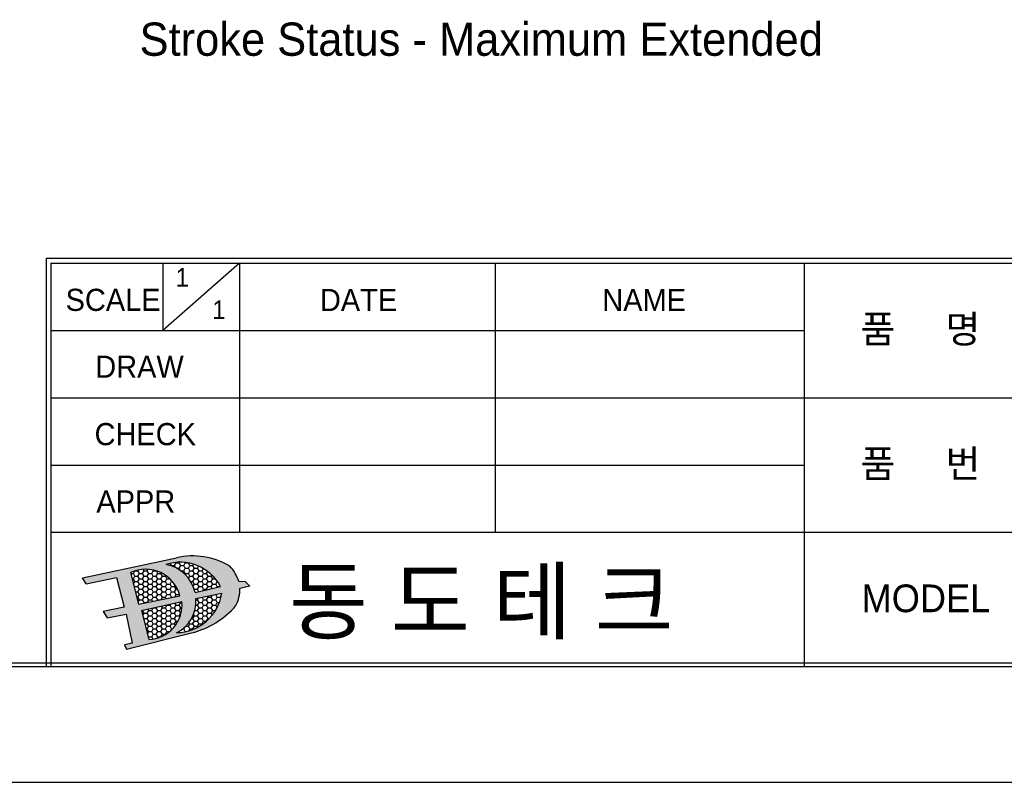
# Model space of a CAD drawing. Extents: x -12 to 408, y -4 to 293.
# Tile 3 of 10: x 237 to 339, y -4 to 76. Entities that reach past the tile are written whole.
import ezdxf

# ---------------------------------------------------------------- set-up
doc = ezdxf.new("R2010")
doc.units = 0
doc.header["$LTSCALE"] = 15
doc.header["$MEASUREMENT"] = 0
doc.layers.get('0').update_dxf_attribs({"linetype": 'CONTINUOUS'})
doc.layers.add('3', color=3, linetype='CONTINUOUS')
doc.layers.add('4', color=4, linetype='CONTINUOUS')
doc.styles.add('굴림', font='Gulim.ttf')

msp = doc.modelspace()

# ---------------------------------------------------------------- hatches: boundary and pattern name
h = msp.add_hatch(color=5)
h.paths.add_polyline_path([(248.3551097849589, 10.72766428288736), (247.5630589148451, 10.5703234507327), (247.7888599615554, 10.11262684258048), (254.5328936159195, 11.80276010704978, 0.155962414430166), (259.1588385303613, 14.65327923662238, 0.127416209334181), (259.5680333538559, 16.43748435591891), (260.6096201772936, 16.66051138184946), (260.0888267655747, 17.18090038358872), (259.4564347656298, 17.14373290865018, 0.1172583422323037), (258.5264562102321, 18.74208402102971, 0.1892399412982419), (252.9749467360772, 19.6285981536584), (243.2062418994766, 17.5248769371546), (243.5659438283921, 16.91018877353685), (246.7488122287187, 17.5641068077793), (247.5222100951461, 14.47284733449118), (245.3507274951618, 14.02699286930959), (245.7671725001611, 13.37306929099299), (247.7304422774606, 13.75948019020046)])
h.paths.add_polyline_path([(249.338869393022, 14.13433169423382), (253.5302486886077, 15.06503764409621, -0.4345934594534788), (250.1039619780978, 11.10954012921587)], flags=16)
h.paths.add_polyline_path([(249.0394920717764, 14.79912165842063), (248.2078701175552, 18.08982920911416, -0.4669160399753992), (253.3306509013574, 15.66334861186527)], flags=16)
h.paths.add_polyline_path([(252.98194524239, 11.81993564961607, 0.3157168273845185), (254.9729960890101, 15.36794923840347), (257.6941179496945, 15.93164854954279, -0.3639754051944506)], flags=16)
h.paths.add_polyline_path([(251.8868580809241, 18.91595728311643, -0.3639887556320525), (257.5613786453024, 16.62798984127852), (254.9066312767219, 15.99796676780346, 0.3070686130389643)], flags=16)
h = msp.add_hatch()
h.set_pattern_fill('HONEY', color=4, scale=0.1, style=0)
h.set_pattern_definition([(0, (-780.9999998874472, -3.732283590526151), (0.4762500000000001, 0.274963), [0.3175, -0.635]), (120, (-780.9999998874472, -3.732283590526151), (-0.4762499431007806, 0.2749630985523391), [0.3174999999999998, -0.6349999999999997]), (59.99999999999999, (-780.9999998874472, -3.732283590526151), (5.689921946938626e-08, 0.5499260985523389), [-0.635, 0.3175])])
h.paths.add_polyline_path([(253.3306509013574, 15.66334861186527, 0.4669160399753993), (248.2078701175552, 18.08982920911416), (249.0394920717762, 14.79912165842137)])
h.paths.add_polyline_path([(249.3388693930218, 14.13433169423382), (250.1039619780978, 11.10954012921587, 0.4345934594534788), (253.5302486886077, 15.06503764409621)])
h.paths.add_polyline_path([(252.98194524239, 11.81993564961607, 0.3639754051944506), (257.6941179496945, 15.93164854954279), (254.9729960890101, 15.36794923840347, -0.3157168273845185)])
h.paths.add_polyline_path([(257.5613786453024, 16.62798984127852, 0.3639887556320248), (251.8868580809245, 18.9159572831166, -0.307068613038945), (254.9066312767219, 15.99796676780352)])

# ---------------------------------------------------------------- linework, layer by layer
for p, q in [((239.4147066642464, 50.7677164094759), (396.0000001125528, 50.7677164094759)), ((239.4147066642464, 50.7677164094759), (239.4147066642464, 8.267716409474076)), ((239.9147066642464, 50.2677164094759), (396.0000001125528, 50.2677164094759)), ((239.9147066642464, 50.26771640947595), (239.9147066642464, 8.267716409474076)), ((243.2062418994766, 17.5248769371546), (252.9749467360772, 19.6285981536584)), ((243.5659438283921, 16.91018877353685), (243.2062418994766, 17.5248769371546)), ((243.5659438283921, 16.91018877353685), (246.7488122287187, 17.5641068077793)), ((246.7488122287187, 17.5641068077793), (247.5222100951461, 14.47284733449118)), ((248.2078701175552, 18.08982920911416), (249.0394920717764, 14.79912165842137)), ((254.9066312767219, 15.99796676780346), (257.5613786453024, 16.62798984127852)), ((259.4564347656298, 17.14373290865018), (260.0888267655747, 17.18090038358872)), ((260.6096201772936, 16.66051138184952), (259.5680333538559, 16.43748435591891)), ((260.0888267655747, 17.18090038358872), (260.6096201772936, 16.66051138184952)), ((249.0394920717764, 14.79912165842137), (253.3306509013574, 15.66334861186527)), ((254.9729960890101, 15.36794923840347), (257.6941179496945, 15.93164854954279)), ((247.5222100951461, 14.47284733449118), (245.3507274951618, 14.02699286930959)), ((249.338869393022, 14.13433169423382), (253.5302486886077, 15.06503764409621)), ((245.3507274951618, 14.02699286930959), (245.7671725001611, 13.37306929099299)), ((245.7671725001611, 13.37306929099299), (247.7304422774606, 13.75948019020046)), ((247.7304422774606, 13.75948019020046), (248.3551097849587, 10.72766428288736)), ((249.338869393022, 14.13433169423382), (250.1039619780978, 11.10954012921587)), ((247.7888599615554, 10.11262684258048), (254.5328936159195, 11.80276010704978)), ((248.3551097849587, 10.72766428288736), (247.5630589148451, 10.5703234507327)), ((247.5630589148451, 10.5703234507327), (247.7888599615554, 10.11262684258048)), ((-11.99999988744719, -3.732283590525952), (408.0000001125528, -3.732283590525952))]:
    msp.add_line(p, q)
at = {"color": 7, "linetype": 'Continuous'}
for p, q in [((396.0000001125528, 8.667716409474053), (1.125528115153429e-07, 8.667716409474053)), ((396.0000001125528, 8.267716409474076), (1.125528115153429e-07, 8.267716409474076))]:
    msp.add_line(p, q, dxfattribs=at)
for centre, radius, start, end in [((254.6214915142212, 12.11402710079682), 7.692846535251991, 59.49524603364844, 102.3589676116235), ((253.3608622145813, 14.39088303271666), 4.759094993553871, 28.03882718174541, 108.0425753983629), ((251.2450676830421, 15.23023219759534), 3.7411848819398, 11.8418867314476, 80.12220184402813), ((255.6305448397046, 15.9874147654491), 3.996811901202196, 16.8166586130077, 43.5681308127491), ((249.7532951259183, 14.7316849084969), 3.696683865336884, 14.59748501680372, 114.7119859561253), ((255.9195280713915, 16.33521770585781), 3.649938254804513, 332.5604279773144, 1.605565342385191), ((252.8880027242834, 16.68361440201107), 4.864585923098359, 271.1065370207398, 351.1075834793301), ((249.9714627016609, 14.68600075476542), 3.578914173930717, 272.1217006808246, 6.079502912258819), ((251.4480221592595, 15.01340166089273), 3.542759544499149, 295.656451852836, 5.743585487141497), ((252.3877690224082, 20.46281110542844), 8.921773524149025, 283.9123347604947, 319.370629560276)]:
    msp.add_arc(centre, radius, start, end)
at = {"layer": '4'}
for p, q in [((259.5457351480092, 50.2677164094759), (251.5466284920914, 43.2677164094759)), ((251.5466284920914, 50.2677164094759), (251.5466284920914, 43.2677164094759)), ((259.5457351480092, 50.2677164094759), (259.5457351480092, 22.26771640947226)), ((286.1349968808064, 50.2677164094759), (286.1349968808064, 22.26771640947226)), ((318.2757451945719, 50.2677164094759), (318.2757451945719, 8.267716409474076)), ((239.9147066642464, 43.2677164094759), (318.2757451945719, 43.26771640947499)), ((239.9147066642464, 36.2677164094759), (396.0000001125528, 36.26771640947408)), ((239.9147066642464, 29.2677164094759), (318.2757451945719, 29.26771640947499)), ((239.9147066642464, 22.2677164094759), (396.0000001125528, 22.26771640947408))]:
    msp.add_line(p, q, dxfattribs=at)

# ---------------------------------------------------------------- texts
at = {"layer": '3', "style": '굴림'}
for s, height, p in [('Stroke Status - Maximum Extended', 3.456, (249.1364247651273, 71.82763429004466)), ('1', 1.92, (252.8826874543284, 47.82310423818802)), ('SCALE', 2.304, (241.4371464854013, 45.29289786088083)), ('DATE', 2.304, (267.9032756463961, 45.27649945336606)), ('NAME', 2.304, (297.2885855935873, 45.27649945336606)), ('1', 1.92, (256.6945710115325, 44.46247382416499)), ('품     명', 2.88, (324.1553267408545, 41.96816870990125)), ('DRAW', 2.304, (244.5239033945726, 38.34036242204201)), ('CHECK', 2.304, (244.4512896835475, 31.3270003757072)), ('품     번', 2.88, (324.1553267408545, 27.96816870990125)), ('APPR', 2.304, (244.6385853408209, 24.32112752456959)), ('동 도 테 크', 6.552, (264.6776168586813, 11.83567893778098)), ('MODEL', 2.88, (324.2629925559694, 13.96136960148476))]:
    msp.add_text(s, height=height, dxfattribs=at).set_placement(p)

doc.saveas('drawing.dxf')
